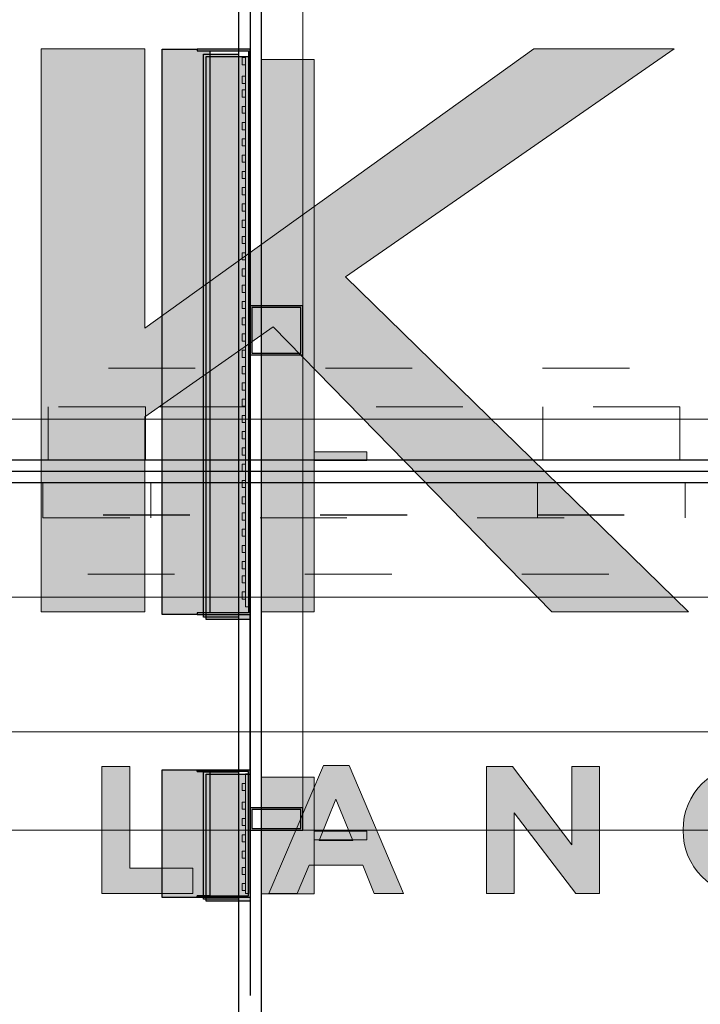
# Model space of a CAD drawing. Header units: centimetres. Extents: x -2854 to 18796, y -762 to 9238.
# Tile 77 of 166: x 838 to 866, y 534 to 575. Entities that reach past the tile are written whole.
import ezdxf
from ezdxf.enums import TextEntityAlignment as Align

# ---------------------------------------------------------------- set-up
doc = ezdxf.new("R2010")
doc.units = ezdxf.units.CM
doc.header["$LTSCALE"] = 0.3
doc.linetypes.add('ACAD_ISO03W100', pattern=[30, 12, -18])
doc.layers.add('KK_DIM_SIGNAGE', color=7, linetype='Continuous', true_color=0xbf73b1)
for name, color, linetype, lineweight in [('KK_FUR_DET', 251, 'Continuous', 9), ('KK_FUR_NEW', 14, 'Continuous', 9), ('KK_FUR_PROJECTION', 9, 'ACAD_ISO03W100', 9), ('KK_FUR_TXT', 251, 'Continuous', 9)]:
    doc.layers.add(name, color=color, linetype=linetype, lineweight=lineweight)
doc.layers.add('KK_FUR_HATCH', color=253, linetype='Continuous')
doc.styles.add('KIKO Milano_Light', font='Arial.ttf')
doc.styles.get("Standard").update_dxf_attribs({"font": 'Arial.ttf'})
doc.dimstyles.new('KIKO', dxfattribs={"dimtxt": 1.5, "dimasz": 1, "dimexe": 0, "dimexo": 2, "dimgap": 0.7, "dimtad": 0, "dimtih": 1, "dimtoh": 1, "dimdec": 0, "dimzin": 0, "dimtxsty": 'KIKO Milano_Light', "dimblk": 'ARCHTICK', "dimcen": 0.09, "dimadec": 1, "dimazin": 0, "dimtfac": 1, "dimtdec": 0, "dimtix": 1, "dimtofl": 0, "dimtmove": 0, "dimatfit": 3, "dimldrblk": 'ARCHTICK', "dimfxl": 5, "dimfxlon": 1, "dimtolj": 1, "dimtzin": 0, "dimlwe": 5, "dimarcsym": 0})

# ---------------------------------------------------------------- blocks, each defined once
blk = doc.blocks.new('_ArchTick')
at = {"color": 0, "linetype": 'ByBlock', "const_width": 0.15}
blk.add_lwpolyline([(-0.5, -0.5), (0.5, 0.5)], dxfattribs=at)
blk = doc.blocks.new('*D477')
at = {"layer": 'Defpoints', "color": 0, "transparency": 16777216}
for p in [(899.096, 579.749), (796.094, 573.384), (899.096, 562.352)]:
    blk.add_point(p, dxfattribs=at)
at = {"layer": 'KK_DIM_SIGNAGE', "color": 0, "linetype": 'ACAD_ISO03W100', "lineweight": 5, "transparency": 16777216}
for p, q in [((796.094, 575.384), (796.094, 579.749)), ((899.096, 574.749), (899.096, 579.749))]:
    blk.add_line(p, q, dxfattribs=at)
at = {"layer": 'KK_DIM_SIGNAGE', "color": 0, "lineweight": -2, "transparency": 16777216}
for p, q in [((796.094, 579.749), (847.566, 579.749)), ((899.096, 579.749), (852.139, 579.749))]:
    blk.add_line(p, q, dxfattribs=at)
at = {"layer": 'KK_DIM_SIGNAGE', "color": 0, "lineweight": -2, "transparency": 16777216, "rotation": 180}
blk.add_blockref('_ArchTick', (796.094, 579.749), dxfattribs=at)
at = {"layer": 'KK_DIM_SIGNAGE', "color": 0, "lineweight": -2, "transparency": 16777216}
blk.add_blockref('_ArchTick', (899.096, 579.749), dxfattribs=at)
at = {"layer": 'KK_DIM_SIGNAGE', "color": 0, "transparency": 16777216, "insert": (849.852, 579.749), "char_height": 1.5, "attachment_point": 5, "style": 'KIKO Milano_Light'}
blk.add_mtext('\\A1;103', dxfattribs=at)
blk = doc.blocks.new('*D484')
at = {"layer": 'Defpoints', "color": 0, "transparency": 16777216}
for p in [(865.188, 573.384), (904.613, 573.384), (862.09, 538.384)]:
    blk.add_point(p, dxfattribs=at)
at = {"layer": 'KK_DIM_SIGNAGE', "color": 0, "linetype": 'ACAD_ISO03W100', "lineweight": 5, "transparency": 16777216}
for p, q in [((899.613, 573.384), (904.613, 573.384)), ((899.613, 538.384), (904.613, 538.384))]:
    blk.add_line(p, q, dxfattribs=at)
at = {"layer": 'KK_DIM_SIGNAGE', "color": 0, "lineweight": -2, "transparency": 16777216}
for p, q in [((904.613, 573.384), (904.613, 557.35)), ((904.613, 538.384), (904.613, 554.418))]:
    blk.add_line(p, q, dxfattribs=at)
for p, rotation in [((904.613, 573.384), 90), ((904.613, 538.384), 270)]:
    blk.add_blockref('_ArchTick', p, dxfattribs=dict(at, rotation=rotation))
at = {"layer": 'KK_DIM_SIGNAGE', "color": 0, "transparency": 16777216, "insert": (904.613, 555.884), "char_height": 1.5, "attachment_point": 5, "style": 'KIKO Milano_Light'}
blk.add_mtext('\\A1;35', dxfattribs=at)
blk = doc.blocks.new('*D485')
at = {"layer": 'Defpoints', "color": 0, "transparency": 16777216}
for p in [(862.09, 538.384), (862.09, 495.262), (904.613, 495.262)]:
    blk.add_point(p, dxfattribs=at)
at = {"layer": 'KK_DIM_SIGNAGE', "color": 0, "linetype": 'ACAD_ISO03W100', "lineweight": 5, "transparency": 16777216}
for p, q in [((899.613, 538.384), (904.613, 538.384)), ((899.613, 495.262), (904.613, 495.262))]:
    blk.add_line(p, q, dxfattribs=at)
at = {"layer": 'KK_DIM_SIGNAGE', "color": 0, "lineweight": -2, "transparency": 16777216}
for p, q in [((904.613, 538.384), (904.613, 518.345)), ((904.613, 495.262), (904.613, 515.301))]:
    blk.add_line(p, q, dxfattribs=at)
for p, rotation in [((904.613, 538.384), 90), ((904.613, 495.262), 270)]:
    blk.add_blockref('_ArchTick', p, dxfattribs=dict(at, rotation=rotation))
at = {"layer": 'KK_DIM_SIGNAGE', "color": 0, "transparency": 16777216, "insert": (904.613, 516.823), "char_height": 1.5, "attachment_point": 5, "style": 'KIKO Milano_Light'}
blk.add_mtext('\\A1;EQ1', dxfattribs=at)
blk = doc.blocks.new('*D483')
at = {"layer": 'Defpoints', "color": 0, "transparency": 16777216}
for p in [(848.563, 616.506), (847.604, 573.384), (904.613, 573.384)]:
    blk.add_point(p, dxfattribs=at)
at = {"layer": 'KK_DIM_SIGNAGE', "color": 0, "linetype": 'ACAD_ISO03W100', "lineweight": 5, "transparency": 16777216}
for p, q in [((899.613, 616.506), (904.613, 616.506)), ((899.613, 573.384), (904.613, 573.384))]:
    blk.add_line(p, q, dxfattribs=at)
at = {"layer": 'KK_DIM_SIGNAGE', "color": 0, "lineweight": -2, "transparency": 16777216}
for p, q in [((904.613, 616.506), (904.613, 596.466)), ((904.613, 573.384), (904.613, 593.423))]:
    blk.add_line(p, q, dxfattribs=at)
for p, rotation in [((904.613, 616.506), 90), ((904.613, 573.384), 270)]:
    blk.add_blockref('_ArchTick', p, dxfattribs=dict(at, rotation=rotation))
at = {"layer": 'KK_DIM_SIGNAGE', "color": 0, "transparency": 16777216, "insert": (904.613, 594.945), "char_height": 1.5, "attachment_point": 5, "style": 'KIKO Milano_Light'}
blk.add_mtext('\\A1;EQ1', dxfattribs=at)

msp = doc.modelspace()

# ---------------------------------------------------------------- hatches: boundary and pattern name
h = msp.add_hatch(color=9)
h.dxf.hatch_style = 1
h.paths.add_polyline_path([(852.452, 540.605), (850.265, 540.605), (850.265, 540.97), (852.452, 540.97)])
h.paths.add_polyline_path([(848.077, 538.367), (850.265, 538.367), (850.265, 543.209), (848.077, 543.209)])
h.paths.add_polyline_path([(852.452, 556.326), (850.265, 556.326), (850.265, 556.69), (852.452, 556.69)])
h.paths.add_polyline_path([(850.265, 550.056), (848.077, 550.056), (848.077, 572.946), (850.265, 572.946)])
at = {"layer": 'KK_FUR_HATCH', "true_color": 0xffffff}
h = msp.add_hatch(color=7, dxfattribs=at)
h.dxf.hatch_style = 1
h.paths.add_polyline_path([(838.944, 550.056), (838.944, 573.384), (843.241, 573.384), (843.241, 561.814), (859.364, 573.384), (865.188, 573.384), (851.567, 563.934), (865.786, 550.056), (860.114, 550.056), (848.556, 561.861), (843.241, 558.138), (843.241, 550.056)])
at = {"layer": 'KK_FUR_HATCH'}
h = msp.add_hatch(color=168, dxfattribs=at)
h.dxf.hatch_style = 1
h.paths.add_polyline_path([(838.944, 550.056), (838.944, 573.384), (843.241, 573.384), (843.241, 561.814), (859.364, 573.384), (865.188, 573.384), (851.567, 563.934), (865.786, 550.056), (860.114, 550.056), (848.556, 561.861), (843.241, 558.138), (843.241, 550.056)])
at = {"layer": 'KK_FUR_HATCH', "true_color": 0xf0f0f0}
h = msp.add_hatch(color=7, dxfattribs=at)
h.dxf.hatch_style = 1
h.paths.add_polyline_path([(843.958, 573.372), (845.416, 573.372), (845.416, 573.298), (845.936, 573.298), (845.936, 550.013), (845.416, 550.013), (845.414, 549.945), (843.96, 549.945)])
h.paths.add_polyline_path([(843.958, 543.509), (845.416, 543.509), (845.416, 543.435), (845.936, 543.435), (845.936, 538.292), (845.416, 538.292), (845.416, 538.225), (843.958, 538.225)])
at = {"layer": 'KK_FUR_HATCH'}
h = msp.add_hatch(color=8, dxfattribs=at)
h.dxf.hatch_style = 2
h.paths.add_polyline_path([(845.416, 573.372), (845.416, 573.298), (847.536, 573.298), (847.536, 550.013), (845.416, 550.013), (845.416, 549.945), (847.603, 549.945), (847.603, 573.372)])
at = {"layer": 'KK_FUR_HATCH', "true_color": 0xffffff}
h = msp.add_hatch(color=7, dxfattribs=at)
h.dxf.hatch_style = 1
h.paths.add_polyline_path([(847.129, 549.837), (845.671, 549.837), (845.671, 573.165), (847.129, 573.165)])
at = {"layer": 'KK_FUR_HATCH', "true_color": 0xf0f0f0}
h = msp.add_hatch(color=7, dxfattribs=at)
h.dxf.hatch_style = 1
h.paths.add_polyline_path([(847.603, 549.738), (845.781, 549.738), (845.781, 573.067), (847.603, 573.067)])
h.paths.add_polyline_path([(847.603, 538.067), (845.781, 538.067), (845.781, 543.329), (847.603, 543.329)])
at = {"layer": 'KK_FUR_HATCH', "true_color": 0xffffff}
h = msp.add_hatch(color=7, dxfattribs=at)
h.dxf.hatch_style = 1
h.paths.add_polyline_path([(842.618, 543.646), (841.459, 543.646), (841.459, 538.384), (845.234, 538.384), (845.234, 539.44), (842.618, 539.44)])
at = {"layer": 'KK_FUR_HATCH'}
h = msp.add_hatch(color=168, dxfattribs=at)
h.dxf.hatch_style = 1
h.paths.add_polyline_path([(842.618, 543.646), (841.459, 543.646), (841.459, 538.384), (845.234, 538.384), (845.234, 539.44), (842.618, 539.44)])
h = msp.add_hatch(color=8, dxfattribs=at)
h.dxf.hatch_style = 2
h.paths.add_polyline_path([(845.416, 543.509), (847.603, 543.509), (847.603, 538.225), (845.416, 538.225), (845.416, 538.292), (847.536, 538.292), (847.536, 543.435), (845.416, 543.435)])
at = {"layer": 'KK_FUR_HATCH', "true_color": 0xffffff}
h = msp.add_hatch(color=7, dxfattribs=at)
h.dxf.hatch_style = 1
h.paths.add_polyline_path([(847.129, 538.148), (845.671, 538.148), (845.671, 543.427), (847.129, 543.427)])
h = msp.add_hatch(color=7, dxfattribs=at)
h.dxf.hatch_style = 1
h.paths.add_polyline_path([(851.715, 543.69), (850.645, 543.69), (848.385, 538.384), (849.56, 538.384), (850.05, 539.559), (852.281, 539.559), (852.756, 538.384), (853.96, 538.384)])
h.paths.add_polyline_path([(850.466, 540.584), (851.166, 542.293), (851.864, 540.584)])
at = {"layer": 'KK_FUR_HATCH'}
h = msp.add_hatch(color=168, dxfattribs=at)
h.dxf.hatch_style = 1
h.paths.add_polyline_path([(851.715, 543.69), (850.645, 543.69), (848.385, 538.384), (849.56, 538.384), (850.05, 539.559), (852.281, 539.559), (852.756, 538.384), (853.96, 538.384)])
h.paths.add_polyline_path([(850.466, 540.584), (851.166, 542.293), (851.864, 540.584)])
at = {"layer": 'KK_FUR_HATCH', "true_color": 0xffffff}
h = msp.add_hatch(color=7, dxfattribs=at)
h.dxf.hatch_style = 1
h.paths.add_polyline_path([(860.946, 540.405), (858.479, 543.646), (857.409, 543.646), (857.409, 538.384), (858.552, 538.384), (858.552, 541.728), (861.11, 538.384), (862.09, 538.384), (862.09, 543.646), (860.946, 543.646)])
at = {"layer": 'KK_FUR_HATCH'}
h = msp.add_hatch(color=168, dxfattribs=at)
h.dxf.hatch_style = 1
h.paths.add_polyline_path([(860.946, 540.405), (858.479, 543.646), (857.409, 543.646), (857.409, 538.384), (858.552, 538.384), (858.552, 541.728), (861.11, 538.384), (862.09, 538.384), (862.09, 543.646), (860.946, 543.646)])
at = {"layer": 'KK_FUR_HATCH', "true_color": 0xffffff}
h = msp.add_hatch(color=7, dxfattribs=at)
h.dxf.hatch_style = 1
h.paths.add_polyline_path([(868.348, 543.735), (868.235, 543.733), (868.123, 543.727), (868.013, 543.717), (867.904, 543.703), (867.798, 543.686), (867.693, 543.665), (867.59, 543.64), (867.488, 543.612), (867.389, 543.581), (867.292, 543.546), (867.196, 543.508), (867.103, 543.466), (867.012, 543.422), (866.923, 543.374), (866.836, 543.324), (866.752, 543.27), (866.67, 543.214), (866.59, 543.154), (866.513, 543.092), (866.439, 543.028), (866.367, 542.961), (866.297, 542.891), (866.231, 542.819), (866.167, 542.745), (866.106, 542.668), (866.048, 542.589), (865.993, 542.508), (865.94, 542.425), (865.891, 542.34), (865.845, 542.253), (865.802, 542.164), (865.762, 542.073), (865.726, 541.981), (865.693, 541.887), (865.663, 541.791), (865.637, 541.694), (865.614, 541.596), (865.595, 541.496), (865.579, 541.395), (865.567, 541.293), (865.559, 541.189), (865.555, 541.085), (865.554, 541.015), (865.554, 541), (865.555, 540.93), (865.559, 540.826), (865.567, 540.722), (865.579, 540.62), (865.594, 540.52), (865.613, 540.42), (865.636, 540.322), (865.662, 540.225), (865.691, 540.13), (865.724, 540.036), (865.76, 539.944), (865.799, 539.854), (865.842, 539.766), (865.887, 539.679), (865.936, 539.595), (865.988, 539.512), (866.043, 539.431), (866.1, 539.353), (866.161, 539.277), (866.224, 539.203), (866.29, 539.131), (866.359, 539.062), (866.43, 538.996), (866.505, 538.932), (866.581, 538.87), (866.66, 538.811), (866.742, 538.755), (866.826, 538.702), (866.912, 538.652), (867, 538.605), (867.091, 538.561), (867.184, 538.52), (867.279, 538.482), (867.376, 538.447), (867.475, 538.416), (867.576, 538.388), (867.679, 538.364), (867.784, 538.343), (867.891, 538.326), (867.999, 538.313), (868.109, 538.303), (868.221, 538.297), (868.334, 538.295), (868.448, 538.297), (868.561, 538.303), (868.672, 538.313), (868.781, 538.327), (868.889, 538.344), (868.994, 538.365), (869.098, 538.39), (869.2, 538.418), (869.3, 538.449), (869.398, 538.484), (869.494, 538.522), (869.588, 538.564), (869.68, 538.608), (869.769, 538.656), (869.856, 538.706), (869.941, 538.76), (870.023, 538.816), (870.103, 538.876), (870.181, 538.938), (870.255, 539.002), (870.328, 539.069), (870.397, 539.139), (870.464, 539.211), (870.528, 539.285), (870.589, 539.362), (870.647, 539.441), (870.703, 539.522), (870.755, 539.605), (870.804, 539.69), (870.85, 539.777), (870.893, 539.866), (870.933, 539.957), (870.97, 540.049), (871.003, 540.143), (871.032, 540.239), (871.059, 540.336), (871.082, 540.434), (871.101, 540.534), (871.116, 540.635), (871.128, 540.737), (871.137, 540.84), (871.141, 540.945), (871.142, 541.015), (871.142, 541.031), (871.141, 541.101), (871.137, 541.205), (871.128, 541.308), (871.117, 541.41), (871.101, 541.511), (871.082, 541.61), (871.06, 541.709), (871.034, 541.805), (871.004, 541.9), (870.971, 541.994), (870.935, 542.086), (870.896, 542.176), (870.853, 542.265), (870.808, 542.351), (870.759, 542.436), (870.707, 542.518), (870.652, 542.599), (870.594, 542.677), (870.534, 542.753), (870.47, 542.827), (870.404, 542.899), (870.335, 542.968), (870.263, 543.035), (870.189, 543.099), (870.112, 543.16), (870.032, 543.219), (869.95, 543.275), (869.866, 543.328), (869.779, 543.378), (869.69, 543.425), (869.599, 543.469), (869.506, 543.51), (869.41, 543.548), (869.312, 543.582), (869.213, 543.614), (869.111, 543.641), (869.007, 543.666), (868.902, 543.687), (868.794, 543.704), (868.685, 543.717), (868.574, 543.727), (868.462, 543.733)])
h.paths.add_polyline_path([(869.631, 540.009), (869.542, 539.896), (869.443, 539.792), (869.335, 539.697), (869.217, 539.613), (869.091, 539.54), (868.957, 539.479), (868.815, 539.43), (868.666, 539.394), (868.51, 539.372), (868.348, 539.365), (868.188, 539.373), (868.034, 539.395), (867.886, 539.431), (867.745, 539.481), (867.611, 539.543), (867.485, 539.617), (867.367, 539.703), (867.258, 539.798), (867.158, 539.904), (867.068, 540.019), (866.989, 540.142), (866.92, 540.272), (866.863, 540.41), (866.817, 540.553), (866.784, 540.703), (866.764, 540.857), (866.757, 541.015), (866.757, 541.031), (866.764, 541.188), (866.784, 541.342), (866.816, 541.491), (866.861, 541.633), (866.917, 541.77), (866.985, 541.899), (867.063, 542.021), (867.152, 542.134), (867.25, 542.239), (867.358, 542.333), (867.474, 542.417), (867.599, 542.49), (867.732, 542.551), (867.873, 542.6), (868.02, 542.636), (868.174, 542.658), (868.334, 542.665), (868.496, 542.658), (868.652, 542.635), (868.802, 542.599), (868.945, 542.549), (869.08, 542.487), (869.207, 542.413), (869.326, 542.327), (869.435, 542.231), (869.535, 542.126), (869.626, 542.011), (869.706, 541.888), (869.774, 541.758), (869.832, 541.62), (869.877, 541.476), (869.911, 541.327), (869.931, 541.173), (869.938, 541.015), (869.938, 541), (869.931, 540.842), (869.911, 540.689), (869.879, 540.54), (869.834, 540.397), (869.778, 540.261), (869.71, 540.131)])
h.paths.add_polyline_path([(869.938, 541.036), (869.936, 541.099), (869.932, 541.162), (869.931, 541.17), (869.938, 541.015)])
at = {"layer": 'KK_FUR_HATCH'}
h = msp.add_hatch(color=168, dxfattribs=at)
h.dxf.hatch_style = 1
h.paths.add_polyline_path([(868.348, 543.735), (868.235, 543.733), (868.123, 543.727), (868.013, 543.717), (867.904, 543.703), (867.798, 543.686), (867.693, 543.665), (867.59, 543.64), (867.488, 543.612), (867.389, 543.581), (867.292, 543.546), (867.196, 543.508), (867.103, 543.466), (867.012, 543.422), (866.923, 543.374), (866.836, 543.324), (866.752, 543.27), (866.67, 543.214), (866.59, 543.154), (866.513, 543.092), (866.439, 543.028), (866.367, 542.961), (866.297, 542.891), (866.231, 542.819), (866.167, 542.745), (866.106, 542.668), (866.048, 542.589), (865.993, 542.508), (865.94, 542.425), (865.891, 542.34), (865.845, 542.253), (865.802, 542.164), (865.762, 542.073), (865.726, 541.981), (865.693, 541.887), (865.663, 541.791), (865.637, 541.694), (865.614, 541.596), (865.595, 541.496), (865.579, 541.395), (865.567, 541.293), (865.559, 541.189), (865.555, 541.085), (865.554, 541.015), (865.554, 541), (865.555, 540.93), (865.559, 540.826), (865.567, 540.722), (865.579, 540.62), (865.594, 540.52), (865.613, 540.42), (865.636, 540.322), (865.662, 540.225), (865.691, 540.13), (865.724, 540.036), (865.76, 539.944), (865.799, 539.854), (865.842, 539.766), (865.887, 539.679), (865.936, 539.595), (865.988, 539.512), (866.043, 539.431), (866.1, 539.353), (866.161, 539.277), (866.224, 539.203), (866.29, 539.131), (866.359, 539.062), (866.43, 538.996), (866.505, 538.932), (866.581, 538.87), (866.66, 538.811), (866.742, 538.755), (866.826, 538.702), (866.912, 538.652), (867, 538.605), (867.091, 538.561), (867.184, 538.52), (867.279, 538.482), (867.376, 538.447), (867.475, 538.416), (867.576, 538.388), (867.679, 538.364), (867.784, 538.343), (867.891, 538.326), (867.999, 538.313), (868.109, 538.303), (868.221, 538.297), (868.334, 538.295), (868.448, 538.297), (868.561, 538.303), (868.672, 538.313), (868.781, 538.327), (868.889, 538.344), (868.994, 538.365), (869.098, 538.39), (869.2, 538.418), (869.3, 538.449), (869.398, 538.484), (869.494, 538.522), (869.588, 538.564), (869.68, 538.608), (869.769, 538.656), (869.856, 538.706), (869.941, 538.76), (870.023, 538.816), (870.103, 538.876), (870.181, 538.938), (870.255, 539.002), (870.328, 539.069), (870.397, 539.139), (870.464, 539.211), (870.528, 539.285), (870.589, 539.362), (870.647, 539.441), (870.703, 539.522), (870.755, 539.605), (870.804, 539.69), (870.85, 539.777), (870.893, 539.866), (870.933, 539.957), (870.97, 540.049), (871.003, 540.143), (871.032, 540.239), (871.059, 540.336), (871.082, 540.434), (871.101, 540.534), (871.116, 540.635), (871.128, 540.737), (871.137, 540.84), (871.141, 540.945), (871.142, 541.015), (871.142, 541.031), (871.141, 541.101), (871.137, 541.205), (871.128, 541.308), (871.117, 541.41), (871.101, 541.511), (871.082, 541.61), (871.06, 541.709), (871.034, 541.805), (871.004, 541.9), (870.971, 541.994), (870.935, 542.086), (870.896, 542.176), (870.853, 542.265), (870.808, 542.351), (870.759, 542.436), (870.707, 542.518), (870.652, 542.599), (870.594, 542.677), (870.534, 542.753), (870.47, 542.827), (870.404, 542.899), (870.335, 542.968), (870.263, 543.035), (870.189, 543.099), (870.112, 543.16), (870.032, 543.219), (869.95, 543.275), (869.866, 543.328), (869.779, 543.378), (869.69, 543.425), (869.599, 543.469), (869.506, 543.51), (869.41, 543.548), (869.312, 543.582), (869.213, 543.614), (869.111, 543.641), (869.007, 543.666), (868.902, 543.687), (868.794, 543.704), (868.685, 543.717), (868.574, 543.727), (868.462, 543.733)])
h.paths.add_polyline_path([(869.631, 540.009), (869.542, 539.896), (869.443, 539.792), (869.335, 539.697), (869.217, 539.613), (869.091, 539.54), (868.957, 539.479), (868.815, 539.43), (868.666, 539.394), (868.51, 539.372), (868.348, 539.365), (868.188, 539.373), (868.034, 539.395), (867.886, 539.431), (867.745, 539.481), (867.611, 539.543), (867.485, 539.617), (867.367, 539.703), (867.258, 539.798), (867.158, 539.904), (867.068, 540.019), (866.989, 540.142), (866.92, 540.272), (866.863, 540.41), (866.817, 540.553), (866.784, 540.703), (866.764, 540.857), (866.757, 541.015), (866.757, 541.031), (866.764, 541.188), (866.784, 541.342), (866.816, 541.491), (866.861, 541.633), (866.917, 541.77), (866.985, 541.899), (867.063, 542.021), (867.152, 542.134), (867.25, 542.239), (867.358, 542.333), (867.474, 542.417), (867.599, 542.49), (867.732, 542.551), (867.873, 542.6), (868.02, 542.636), (868.174, 542.658), (868.334, 542.665), (868.496, 542.658), (868.652, 542.635), (868.802, 542.599), (868.945, 542.549), (869.08, 542.487), (869.207, 542.413), (869.326, 542.327), (869.435, 542.231), (869.535, 542.126), (869.626, 542.011), (869.706, 541.888), (869.774, 541.758), (869.832, 541.62), (869.877, 541.476), (869.911, 541.327), (869.931, 541.173), (869.938, 541.015), (869.938, 541), (869.931, 540.842), (869.911, 540.689), (869.879, 540.54), (869.834, 540.397), (869.778, 540.261), (869.71, 540.131)])
h.paths.add_polyline_path([(869.938, 541.036), (869.936, 541.099), (869.932, 541.162), (869.931, 541.17), (869.938, 541.015)])
at = {"layer": 'KK_FUR_NEW'}
h = msp.add_hatch(dxfattribs=at)
h.set_pattern_fill('AR-RROOF', color=256)
h.set_pattern_definition([(0, (0.076, -8.184), (55.88, 25.4), [381, -50.8, 127, -25.4]), (0, (33.86, 4.516), (-25.4, 33.782), [76.2, -8.382, 152.4, -19.05]), (0, (12.776, 13.406), (132.08, 17.018), [203.2, -35.56, 101.6, -25.4])])
h.paths.add_polyline_path([(645.785, 616.506), (919.709, 616.506), (919.785, 495.591), (645.785, 495.591)])

# ---------------------------------------------------------------- linework, layer by layer
at = {"lineweight": 0}
for points in [[(838.944, 550.056), (838.944, 573.384), (843.241, 573.384), (843.241, 561.814), (859.364, 573.384), (865.188, 573.384), (851.567, 563.934), (865.786, 550.056), (860.114, 550.056), (848.556, 561.861), (843.241, 558.138), (843.241, 550.056), (838.944, 550.056)], [(838.944, 550.056), (838.944, 573.384), (843.241, 573.384), (843.241, 561.814), (859.364, 573.384), (865.188, 573.384), (851.567, 563.934), (865.786, 550.056), (860.114, 550.056), (848.556, 561.861), (843.241, 558.138), (843.241, 550.056), (838.944, 550.056)], [(842.618, 543.646), (841.459, 543.646), (841.459, 538.384), (845.234, 538.384), (845.234, 539.44), (842.618, 539.44), (842.618, 543.646)], [(842.618, 543.646), (841.459, 543.646), (841.459, 538.384), (845.234, 538.384), (845.234, 539.44), (842.618, 539.44), (842.618, 543.646)], [(850.645, 543.69), (848.385, 538.384), (849.56, 538.384), (850.05, 539.559), (852.281, 539.559), (852.756, 538.384), (853.96, 538.384), (851.715, 543.69), (850.645, 543.69)], [(850.645, 543.69), (848.385, 538.384), (849.56, 538.384), (850.05, 539.559), (852.281, 539.559), (852.756, 538.384), (853.96, 538.384), (851.715, 543.69), (850.645, 543.69)], [(860.946, 540.405), (858.479, 543.646), (857.409, 543.646), (857.409, 538.384), (858.552, 538.384), (858.552, 541.728), (861.11, 538.384), (862.09, 538.384), (862.09, 543.646), (860.946, 543.646), (860.946, 540.405)], [(860.946, 540.405), (858.479, 543.646), (857.409, 543.646), (857.409, 538.384), (858.552, 538.384), (858.552, 541.728), (861.11, 538.384), (862.09, 538.384), (862.09, 543.646), (860.946, 543.646), (860.946, 540.405)], [(850.466, 540.584), (851.166, 542.293), (851.864, 540.584), (850.466, 540.584)], [(850.466, 540.584), (851.166, 542.293), (851.864, 540.584), (850.466, 540.584)]]:
    msp.add_lwpolyline(points, dxfattribs=at)
at = {"color": 7}
for points in [[(845.416, 573.372), (845.416, 573.298), (845.936, 573.298), (845.936, 550.013), (845.416, 550.013), (845.416, 549.945), (843.958, 549.945), (843.958, 573.372)], [(843.984, 543.509), (845.416, 543.509), (845.416, 543.435), (845.936, 543.435), (845.936, 538.292), (845.416, 538.292), (845.416, 538.225), (843.958, 538.225), (843.958, 543.509)]]:
    msp.add_lwpolyline(points, close=True, dxfattribs=at)
at = {"color": 0, "linetype": 'Continuous'}
for points in [[(845.416, 573.372), (845.416, 573.298), (847.536, 573.298), (847.536, 550.013), (845.416, 550.013), (845.416, 549.945), (847.603, 549.945), (847.603, 573.372), (845.416, 573.372)], [(845.416, 543.509), (847.603, 543.509), (847.603, 538.225), (845.416, 538.225), (845.416, 538.292), (847.536, 538.292), (847.536, 543.435), (845.416, 543.435), (845.416, 543.509)]]:
    msp.add_lwpolyline(points, dxfattribs=at)
for points in [[(847.129, 549.837), (845.671, 549.837), (845.671, 573.165), (847.129, 573.165)], [(847.603, 549.738), (845.781, 549.738), (845.781, 573.067), (847.603, 573.067)], [(847.129, 538.148), (845.671, 538.148), (845.671, 543.427), (847.129, 543.427)], [(847.603, 538.067), (845.781, 538.067), (845.781, 543.329), (847.603, 543.329)]]:
    msp.add_lwpolyline(points, close=True)
for points in [[(849.789, 562.741), (847.603, 562.741), (847.603, 560.699), (849.789, 560.699)], [(849.715, 562.666), (847.677, 562.666), (847.677, 560.773), (849.715, 560.773)], [(849.789, 541.939), (847.603, 541.939), (847.603, 541.002), (849.789, 541.002)], [(849.715, 541.864), (847.677, 541.864), (847.677, 541.076), (849.715, 541.076)]]:
    msp.add_lwpolyline(points, close=True, dxfattribs=at)
at = {"color": 8, "linetype": 'ACAD_ISO03W100'}
msp.add_lwpolyline([(796.094, 555.884), (899.113, 555.884), (899.113, 554.061), (796.094, 554.061)], close=True, dxfattribs=at)
at = {"lineweight": 0}
for points in [[(851.715, 543.69), (850.645, 543.69), (848.385, 538.384), (849.56, 538.384), (850.05, 539.559), (852.281, 539.559), (852.756, 538.384), (853.96, 538.384)], [(851.715, 543.69), (850.645, 543.69), (848.385, 538.384), (849.56, 538.384), (850.05, 539.559), (852.281, 539.559), (852.756, 538.384), (853.96, 538.384)], [(850.466, 540.584), (851.166, 542.293), (851.864, 540.584)], [(850.466, 540.584), (851.166, 542.293), (851.864, 540.584)]]:
    msp.add_lwpolyline(points, close=True, dxfattribs=at)
msp.add_open_spline([(868.348, 543.735), (866.728, 543.735), (865.554, 542.516), (865.554, 541.015), (865.554, 541.015), (865.554, 541), (865.554, 541), (865.554, 539.499), (866.712, 538.295), (868.334, 538.295), (869.969, 538.295), (871.142, 539.514), (871.142, 541.015), (871.142, 541.015), (871.142, 541.031), (871.142, 541.031), (871.142, 542.531), (869.983, 543.735), (868.348, 543.735)], degree=3, knots=[0, 0, 0, 0, 1, 1, 1, 2, 2, 2, 3, 3, 3, 4, 4, 4, 5, 5, 5, 6, 6, 6, 6], dxfattribs=at)
msp.add_open_spline([(868.348, 543.735), (866.728, 543.735), (865.554, 542.516), (865.554, 541.015), (865.554, 541.015), (865.554, 541), (865.554, 541), (865.554, 539.499), (866.712, 538.295), (868.334, 538.295), (869.969, 538.295), (871.142, 539.514), (871.142, 541.015), (871.142, 541.015), (871.142, 541.031), (871.142, 541.031), (871.142, 542.531), (869.983, 543.735), (868.348, 543.735)], degree=3, knots=[0, 0, 0, 0, 1, 1, 1, 2, 2, 2, 3, 3, 3, 4, 4, 4, 5, 5, 5, 6, 6, 6, 6], dxfattribs=at)
at = {"layer": 'Defpoints'}
for points in [[(847.129, 580.457), (847.129, 530.945)], [(848.077, 530.945), (848.077, 580.457)], [(847.603, 576.712), (847.603, 534.152)], [(847.604, 538.384), (847.604, 573.384)], [(847.604, 538.384), (847.604, 573.384)], [(789.161, 556.358), (905.828, 556.358)], [(790.967, 555.884), (904.241, 555.884)], [(796.094, 555.884), (899.114, 555.884)], [(796.094, 555.884), (899.114, 555.884)], [(798.228, 555.884), (896.98, 555.884)], [(798.228, 555.884), (896.98, 555.884)], [(789.161, 555.41), (905.828, 555.41)]]:
    msp.add_lwpolyline(points, dxfattribs=at)
at = {"layer": 'KK_FUR_DET'}
for points in [[(847.603, 604.936), (847.603, 604.936), (847.603, 541.002), (849.789, 541.002), (849.789, 562.178)], [(849.789, 604.936), (849.789, 562.178)], [(847.415, 573.023), (847.274, 573.023), (847.274, 572.727), (847.415, 572.727), (847.415, 573.023)], [(847.536, 550.269), (847.415, 550.269), (847.415, 573.048), (847.536, 573.048), (847.536, 550.168)], [(847.415, 572.249), (847.274, 572.249), (847.274, 571.953), (847.415, 571.953), (847.415, 572.249)], [(847.415, 571.68), (847.274, 571.68), (847.274, 571.384), (847.415, 571.384), (847.415, 571.68)], [(847.415, 571), (847.274, 571), (847.274, 570.711), (847.415, 570.711), (847.415, 571)], [(847.415, 570.327), (847.274, 570.327), (847.274, 570.031), (847.415, 570.031), (847.415, 570.327)], [(847.415, 569.654), (847.274, 569.654), (847.274, 569.358), (847.415, 569.358), (847.415, 569.654)], [(847.415, 568.981), (847.274, 568.981), (847.274, 568.684), (847.415, 568.684), (847.415, 568.981)], [(847.415, 568.307), (847.274, 568.307), (847.274, 568.004), (847.415, 568.004), (847.415, 568.307)], [(847.415, 567.634), (847.274, 567.634), (847.274, 567.331), (847.415, 567.331), (847.415, 567.634)], [(847.415, 566.961), (847.274, 566.961), (847.274, 566.658), (847.415, 566.658), (847.415, 566.961)], [(847.415, 566.281), (847.274, 566.281), (847.274, 565.984), (847.415, 565.984), (847.415, 566.281)], [(847.415, 565.607), (847.274, 565.607), (847.274, 565.311), (847.415, 565.311), (847.415, 565.607)], [(847.415, 564.934), (847.274, 564.934), (847.274, 564.638), (847.415, 564.638), (847.415, 564.934)], [(847.415, 564.261), (847.274, 564.261), (847.274, 563.965), (847.415, 563.965), (847.415, 564.261)], [(847.415, 563.588), (847.274, 563.588), (847.274, 563.291), (847.415, 563.291), (847.415, 563.588)], [(847.415, 562.914), (847.274, 562.914), (847.274, 562.618), (847.415, 562.618), (847.415, 562.914)], [(847.415, 562.241), (847.274, 562.241), (847.274, 561.945), (847.415, 561.945), (847.415, 562.241)], [(847.415, 561.568), (847.274, 561.568), (847.274, 561.272), (847.415, 561.272), (847.415, 561.568)], [(847.415, 560.894), (847.274, 560.894), (847.274, 560.598), (847.415, 560.598), (847.415, 560.894)], [(847.415, 560.214), (847.274, 560.214), (847.274, 559.918), (847.415, 559.918), (847.415, 560.214)], [(847.415, 559.541), (847.274, 559.541), (847.274, 559.245), (847.415, 559.245), (847.415, 559.541)], [(847.415, 558.868), (847.274, 558.868), (847.274, 558.572), (847.415, 558.572), (847.415, 558.868)], [(847.415, 558.188), (847.274, 558.188), (847.274, 557.898), (847.415, 557.898), (847.415, 558.188)], [(847.415, 557.521), (847.274, 557.521), (847.274, 557.225), (847.415, 557.225), (847.415, 557.521)], [(847.415, 556.848), (847.274, 556.848), (847.274, 556.552), (847.415, 556.552), (847.415, 556.848)], [(847.415, 556.168), (847.274, 556.168), (847.274, 555.879), (847.415, 555.879), (847.415, 556.168)], [(847.415, 555.502), (847.274, 555.502), (847.274, 555.205), (847.415, 555.205), (847.415, 555.502)], [(847.415, 554.822), (847.274, 554.822), (847.274, 554.532), (847.415, 554.532), (847.415, 554.822)], [(847.415, 554.155), (847.274, 554.155), (847.274, 553.859), (847.415, 553.859), (847.415, 554.155)], [(847.415, 553.482), (847.274, 553.482), (847.274, 553.185), (847.415, 553.185), (847.415, 553.482)], [(847.415, 552.802), (847.274, 552.802), (847.274, 552.512), (847.415, 552.512), (847.415, 552.802)], [(847.415, 552.135), (847.274, 552.135), (847.274, 551.839), (847.415, 551.839), (847.415, 552.135)], [(847.415, 551.552), (847.274, 551.552), (847.274, 551.256), (847.415, 551.256), (847.415, 551.552)], [(847.415, 550.879), (847.274, 550.879), (847.274, 550.583), (847.415, 550.583), (847.415, 550.879)], [(847.536, 538.386), (847.415, 538.386), (847.415, 543.347), (847.536, 543.347), (847.536, 538.386)], [(847.415, 542.943), (847.274, 542.943), (847.274, 542.646), (847.415, 542.646), (847.415, 542.943)], [(847.415, 542.168), (847.274, 542.168), (847.274, 541.872), (847.415, 541.872), (847.415, 542.168)], [(847.415, 541.495), (847.274, 541.495), (847.274, 541.199), (847.415, 541.199), (847.415, 541.495)], [(847.415, 540.815), (847.274, 540.815), (847.274, 540.526), (847.415, 540.526), (847.415, 540.815)], [(847.415, 540.142), (847.274, 540.142), (847.274, 539.846), (847.415, 539.846), (847.415, 540.142)], [(847.415, 539.462), (847.274, 539.462), (847.274, 539.166), (847.415, 539.166), (847.415, 539.462)], [(847.415, 538.805), (847.274, 538.805), (847.274, 538.509), (847.415, 538.509), (847.415, 538.805)]]:
    msp.add_lwpolyline(points, dxfattribs=at)
at = {"layer": 'KK_FUR_NEW', "color": 8}
for points in [[(850.265, 550.056), (848.077, 550.056), (848.077, 572.946), (850.265, 572.946)], [(852.452, 556.326), (850.265, 556.326), (850.265, 556.69), (852.452, 556.69)], [(848.077, 538.367), (850.265, 538.367), (850.265, 543.209), (848.077, 543.209)], [(852.452, 540.605), (850.265, 540.605), (850.265, 540.97), (852.452, 540.97)]]:
    msp.add_lwpolyline(points, close=True, dxfattribs=at)
at = {"layer": 'KK_FUR_PROJECTION', "linetype": 'ACAD_ISO03W100'}
msp.add_lwpolyline([(795.878, 551.614), (899.329, 551.614), (899.329, 560.154), (795.878, 560.154)], close=True, dxfattribs=at)
at = {"layer": 'KK_FUR_PROJECTION', "color": 252, "linetype": 'ACAD_ISO03W100'}
for points in [[(839.239, 558.545), (839.239, 556.358), (865.428, 556.358), (865.428, 558.545)], [(843.268, 558.545), (839.239, 558.545), (839.239, 556.358), (843.268, 556.358)], [(865.428, 558.545), (859.745, 558.545), (859.745, 556.358), (865.428, 556.358)], [(839.02, 555.41), (839.02, 553.952), (865.647, 553.952), (865.647, 555.41)]]:
    msp.add_lwpolyline(points, close=True, dxfattribs=at)
for points in [[(843.487, 555.41), (843.487, 553.952)], [(859.527, 555.41), (859.527, 553.952)]]:
    msp.add_lwpolyline(points, dxfattribs=at)

# ---------------------------------------------------------------- texts
at = {"layer": 'KK_FUR_TXT', "lineweight": 30}
for p in [(895.2, 1529.248), (895.2, 1371.849)]:
    msp.add_attdef('DESCRIPTION', text='#############', height=7, rotation=270, dxfattribs=at).set_placement(p, align=Align.MIDDLE_CENTER)

# ---------------------------------------------------------------- dimensions: what is measured, and where the dimension line sits
at = {"layer": 'KK_DIM_SIGNAGE'}
for base, p1, p2, picture, middle in [((904.613, 573.384), (848.563, 616.506), (847.604, 573.384), '*D483', (904.613, 594.945)), ((904.613, 495.262), (862.09, 538.384), (862.09, 495.262), '*D485', (904.613, 516.823))]:
    dim = msp.add_linear_dim(base=base, p1=p1, p2=p2, angle=90, text='EQ1', dimstyle='KIKO', override={"dimpost": '\\X'}, dxfattribs=at)
    dim.commit()
    dim.dimension.update_dxf_attribs({"geometry": picture, "text_midpoint": middle})
dim = msp.add_linear_dim(base=(899.096, 579.749), p1=(796.094, 573.384), p2=(899.096, 562.352), dimstyle='KIKO', override={"dimpost": '\\X'}, dxfattribs=at)
dim.commit()
dim.dimension.update_dxf_attribs({"geometry": '*D477', "text_midpoint": (849.852, 579.749), "dimtype": 160, "text_rotation": 90})
dim = msp.add_linear_dim(base=(904.613, 573.384), p1=(862.09, 538.384), p2=(865.188, 573.384), angle=90, dimstyle='KIKO', override={"dimpost": '\\X'}, dxfattribs=at)
dim.commit()
dim.dimension.update_dxf_attribs({"geometry": '*D484', "text_midpoint": (904.613, 555.884)})

doc.saveas('drawing.dxf')
